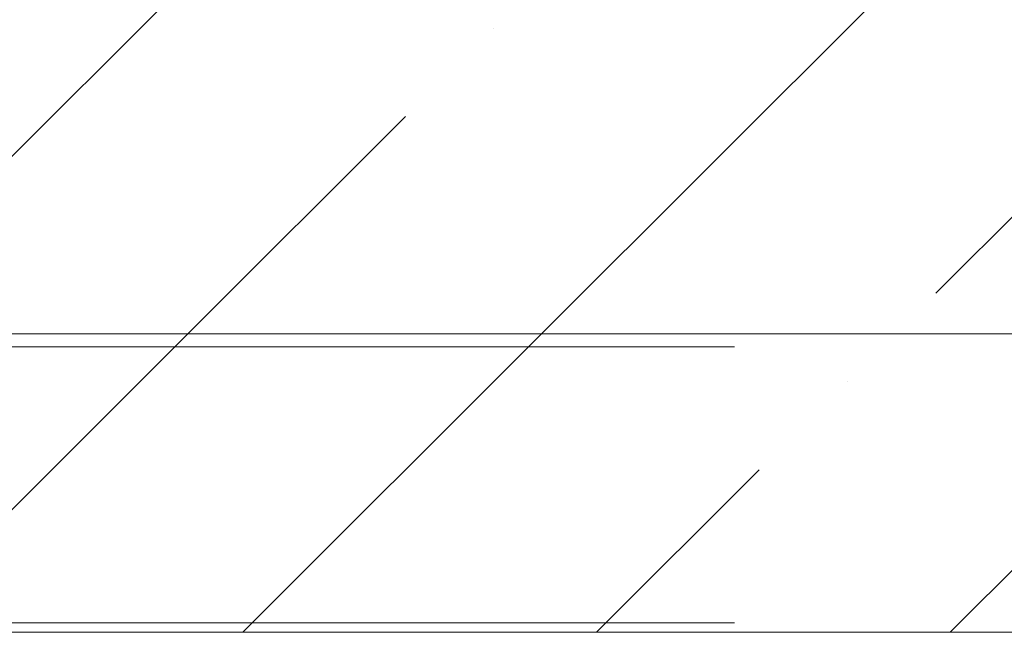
# Paper-space layout 'Layout1' of a CAD drawing. Extents: x -2 to 1033, y -36 to 596.
# Tile 75 of 181: x 699.16 to 701.66, y 446.08 to 447.64. Entities that reach past the tile are written whole.
import ezdxf

# ---------------------------------------------------------------- set-up
doc = ezdxf.new("R2010")
doc.units = 0
doc.linetypes.add('ACAD_ISO02W100', pattern=[15, 12, -3])
doc.layers.add('SS_2.ET-HALA_TaO-VESTAVBA_A1÷B2-PODLAHA', color=9, linetype='CONTINUOUS', lineweight=5)
pattern_1 = [(45, (501.6704, 325.2604), (-0.8980256, 0.8980256), []), (45, (502.5684, 325.2604), (-0.8980256, 0.8980256), [1.5875, -0.3175, 0, -0.3175])]

psp = doc.layouts.get("Layout1")

# ---------------------------------------------------------------- hatches: boundary and pattern name
at = {"layer": 'SS_2.ET-HALA_TaO-VESTAVBA_A1÷B2-PODLAHA'}
h = psp.add_hatch(dxfattribs=at)
h.set_pattern_fill('ANSI35', color=9, scale=0.2, style=0)
h.set_pattern_definition(pattern_1)
h.paths.add_polyline_path([(708.4704, 448.4604), (591.6704, 448.4604), (591.6704, 446.8404), (708.4704, 446.8404)], flags=0)
h = psp.add_hatch(dxfattribs=at)
h.set_pattern_fill('ANSI35', color=9, scale=0.2, style=0)
h.set_pattern_definition(pattern_1)
h.paths.add_polyline_path([(591.6704, 446.8404), (591.6704, 446.0819), (708.4704, 446.0819), (708.4704, 446.8404)], flags=0)

# ---------------------------------------------------------------- linework, layer by layer
at = {"layer": 'SS_2.ET-HALA_TaO-VESTAVBA_A1÷B2-PODLAHA', "color": 9, "linetype": 'Continuous', "ltscale": 0.25}
for p, q in [((708.4704, 446.8404), (591.6704, 446.8404)), ((708.4704, 446.0819), (591.6704, 446.0819))]:
    psp.add_line(p, q, dxfattribs=at)
at = {"layer": 'SS_2.ET-HALA_TaO-VESTAVBA_A1÷B2-PODLAHA', "color": 9, "linetype": 'ACAD_ISO02W100', "ltscale": 0.25}
for p, q in [((708.4704, 446.8075), (591.6704, 446.8075)), ((708.4704, 446.1062), (591.6704, 446.1062))]:
    psp.add_line(p, q, dxfattribs=at)

doc.saveas('drawing.dxf')
